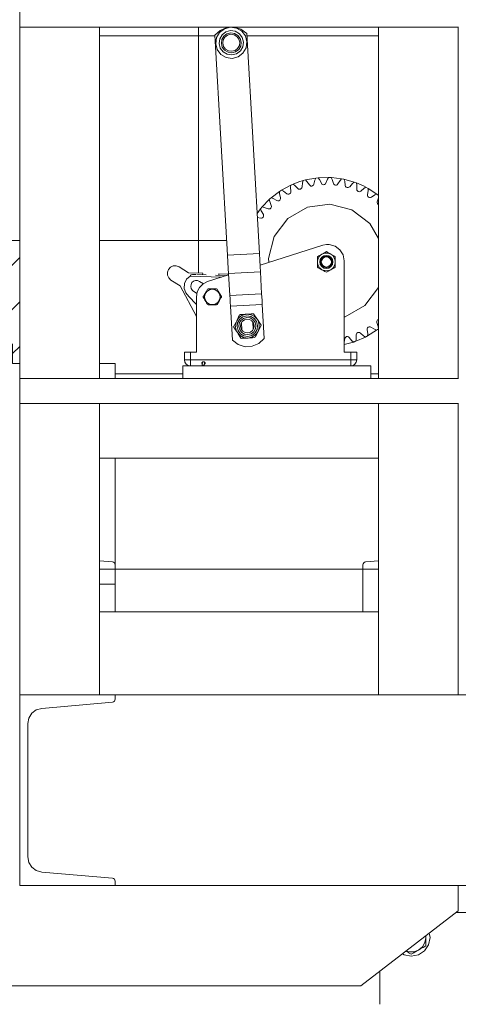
# Model space of a CAD drawing. Header units: millimetres. Extents: x 53056 to 116131, y -669674 to -625124.
# Tile 239 of 256: x 70848 to 71198, y -635462 to -634677. Entities that reach past the tile are written whole.
import ezdxf

# ---------------------------------------------------------------- set-up
doc = ezdxf.new("R2010")
doc.units = ezdxf.units.MM
doc.header["$MEASUREMENT"] = 0
doc.linetypes.add('DGN Style 1', pattern=[536.199087, 0.892178, -535.306909])
doc.linetypes.add('DGN Style 3', pattern=[1249.049455, 892.178182, -356.871273])
for name, color, linetype, lineweight in [('Main Cradle Blocks', 7, 'Continuous', 0), ('Main Cradle Tower', 7, 'Continuous', 0), ('Main Cradle Tower Platform', 7, 'Continuous', 0), ('Side Cradle Blocks', 7, 'Continuous', 0)]:
    doc.layers.add(name, color=color, linetype=linetype, lineweight=lineweight)

# ---------------------------------------------------------------- blocks, each defined once
blk = doc.blocks.new('*U55')
at = {"linetype": 'Continuous', "lineweight": 0}
h = blk.add_hatch(dxfattribs=at)
h.set_pattern_fill('HATCH', color=30, style=0, pattern_type=2)
h.set_pattern_definition([(45, (-13953.095, 12516.422), (-17.719, 17.719), [])])
h.paths.add_polyline_path([(-14089.03, 12396.18), (-14059.17, 12396.18), (-14059.17, 12396.18), (-14059.17, 12469.46), (-13759.17, 12469.46), (-13759.47, 12465.04), (-13757.17, 12465.04), (-13755.23, 12465.04), (-13753.47, 12465.04), (-13751.47, 12463.03), (-13751.47, 12448.1), (-13751.47, 12448.1), (-13745.79, 12448.1), (-13745.79, 12448.1), (-13745.79, 12546.18), (-13745.79, 12546.18), (-14229.17, 12546.18), (-14229.17, 12408.18), (-14229.17, 12408.18), (-14089.03, 12408.18)])
at = {"color": 30, "linetype": 'Continuous', "lineweight": 0, "flags": 128}
blk.add_lwpolyline([(-14089.03, 12396.18), (-14059.17, 12396.18), (-14059.17, 12396.18), (-14059.17, 12469.46), (-13759.17, 12469.46), (-13759.47, 12465.04), (-13757.17, 12465.04), (-13755.23, 12465.04), (-13753.47, 12465.04), (-13751.47, 12463.03), (-13751.47, 12448.1), (-13751.47, 12448.1), (-13745.79, 12448.1), (-13745.79, 12448.1), (-13745.79, 12546.18), (-13745.79, 12546.18), (-14229.17, 12546.18), (-14229.17, 12408.18), (-14229.17, 12408.18), (-14089.03, 12408.18), (-14089.03, 12396.18)], close=True, dxfattribs=at)
at = {"layer": 'Main Cradle Blocks', "color": 7, "linetype": 'Continuous', "lineweight": 0}
for p, q in [((-13349.49, 12010.36), (-13397.99, 12010.36)), ((-13422.17, 11990.13), (-13422.86, 11986.42)), ((-13422.38, 11991.54), (-13422.17, 11990.36)), ((-13424.33, 11982.42), (-13424.47, 11982.34)), ((-13424.47, 11982.34), (-13424.33, 11982.42)), ((-13424.33, 11982.42), (-13422.17, 11983.67)), ((-13422.17, 11985.39), (-13422.17, 11983.67)), ((-13437.76, 11979.67), (-13435.79, 11978.96)), ((-13435.91, 11978.23), (-13436.06, 11978.31)), ((-13433.76, 11976.98), (-13435.91, 11978.23)), ((-13431.62, 11978.22), (-13433.76, 11976.98)), ((-13458.76, 11963.47), (-13458.76, 11937.08))]:
    blk.add_line(p, q, dxfattribs=at)
at = {"layer": 'Main Cradle Blocks', "color": 7, "linetype": 'Continuous', "lineweight": 0, "flags": 128}
for points in [[(-13419.44, 11993.8), (-13418.76, 11990.36), (-13419.9, 11984.62), (-13423.15, 11979.75), (-13428.02, 11976.5), (-13433.76, 11975.36), (-13439.5, 11976.5), (-13440.77, 11977.35)], [(-13422.17, 11985.39), (-13422.17, 11986.15), (-13422.17, 11987.93), (-13422.17, 11990.13), (-13422.17, 11990.36), (-13422.17, 11991.7)], [(-13435.79, 11978.96), (-13431.72, 11978.96), (-13427.96, 11980.33)], [(-13431.62, 11978.22), (-13430.96, 11978.59), (-13429.92, 11979.2), (-13427.96, 11980.33), (-13427.59, 11980.54), (-13427.22, 11980.76)], [(-13422.86, 11986.42), (-13424.9, 11982.89), (-13427.59, 11980.54)], [(-13427.22, 11980.76), (-13427.22, 11980.76), (-13426.49, 11981.18), (-13424.47, 11982.34)], [(-13438.04, 11979.46), (-13436.06, 11978.31), (-13435.91, 11978.23)]]:
    blk.add_lwpolyline(points, dxfattribs=at)
at = {"layer": 'Main Cradle Tower', "color": 7, "linetype": 'Continuous', "lineweight": 0}
for p, q in [((-13745.79, 12716.1), (-13745.79, 12436.1)), ((-13578.1, 12716.1), (-13745.79, 12716.1)), ((-13682.29, 12716.1), (-13682.29, 12436.1)), ((-13396.2, 12716.1), (-13574.51, 12716.1)), ((-13459.76, 12716.1), (-13459.76, 12436.1)), ((-13396.26, 12716.1), (-13396.26, 12436.1)), ((-13590.21, 12709.29), (-13682.29, 12709.29)), ((-13459.76, 12709.29), (-13564.76, 12709.29)), ((-13682.29, 12519.08), (-13682.29, 12519.1)), ((-13682.29, 12448.1), (-13669.73, 12448.1)), ((-13669.73, 12436.1), (-13669.73, 12448.1)), ((-13396.2, 12436.1), (-13745.79, 12436.1)), ((-13615.86, 12439.88), (-13669.73, 12439.88)), ((-13459.76, 12439.88), (-13465.86, 12439.88)), ((-13745.79, 12416.1), (-13745.79, 12183.81)), ((-13396.2, 12416.1), (-13745.79, 12416.1)), ((-13682.29, 12416.1), (-13682.29, 12183.81)), ((-13459.76, 12416.1), (-13459.76, 12183.81)), ((-13396.26, 12416.1), (-13396.26, 12183.81)), ((-13459.76, 12372.6), (-13682.29, 12372.6)), ((-13669.73, 12287.46), (-13669.73, 12372.6)), ((-13671.92, 12289.86), (-13682.29, 12290.76)), ((-13669.89, 12288.33), (-13670.36, 12289.09)), ((-13669.89, 12288.33), (-13669.91, 12288.37)), ((-13669.91, 12288.36), (-13669.89, 12288.33)), ((-13669.89, 12288.33), (-13669.73, 12287.46)), ((-13669.73, 12287.46), (-13669.74, 12287.49)), ((-13669.73, 12287.49), (-13669.73, 12287.46)), ((-13669.73, 12283.99), (-13669.73, 12287.46)), ((-13472.09, 12288.33), (-13472.26, 12287.46)), ((-13472.26, 12287.46), (-13472.26, 12283.99)), ((-13472.09, 12288.33), (-13472.09, 12288.34)), ((-13471.63, 12289.09), (-13471.63, 12289.09)), ((-13471.62, 12289.09), (-13471.63, 12289.09)), ((-13470.92, 12289.62), (-13470.94, 12289.6)), ((-13470.93, 12289.61), (-13470.92, 12289.62)), ((-13470.06, 12289.86), (-13470.92, 12289.62)), ((-13470.92, 12289.62), (-13470.92, 12289.62)), ((-13470.2, 12289.83), (-13470.06, 12289.86)), ((-13470.06, 12289.86), (-13470.12, 12289.84)), ((-13459.76, 12290.76), (-13470.06, 12289.86)), ((-13682.29, 12283.99), (-13669.73, 12283.99)), ((-13669.73, 12271.99), (-13669.73, 12283.99)), ((-13472.26, 12283.99), (-13669.73, 12283.99)), ((-13472.31, 12250.1), (-13472.31, 12283.99)), ((-13472.26, 12283.99), (-13459.76, 12283.99)), ((-13669.73, 12271.99), (-13682.29, 12271.99)), ((-13669.73, 12250.1), (-13669.73, 12271.99)), ((-13682.29, 12250.1), (-13459.76, 12250.1)), ((-13682.29, 12183.81), (-13745.79, 12183.81)), ((-13671.07, 12178.18), (-13671.07, 12178.18)), ((-13671.07, 12178.18), (-13671.07, 12178.18)), ((-13670.36, 12178.71), (-13670.36, 12178.71)), ((-13670.36, 12178.71), (-13670.36, 12178.71)), ((-13669.89, 12179.46), (-13669.9, 12179.46)), ((-13669.89, 12179.46), (-13669.89, 12179.46)), ((-13669.73, 12183.81), (-13459.76, 12183.81)), ((-13459.76, 12183.81), (-13396.26, 12183.81)), ((-13396.26, 12183.81), (-13246.26, 12183.81)), ((-13736.18, 12046.41), (-13736.2, 12046.44)), ((-13728.26, 12042.5), (-13728.24, 12042.49)), ((-13671.07, 12037.33), (-13671.07, 12037.33)), ((-13671.07, 12037.33), (-13671.07, 12037.33)), ((-13670.36, 12036.8), (-13670.37, 12036.8)), ((-13670.36, 12036.8), (-13670.36, 12036.8)), ((-13669.89, 12036.04), (-13669.9, 12036.05)), ((-13669.89, 12036.04), (-13669.89, 12036.04)), ((-13669.73, 12031.69), (-12972.78, 12031.69))]:
    blk.add_line(p, q, dxfattribs=at)
at = {"layer": 'Main Cradle Tower', "color": 7, "linetype": 'Continuous', "lineweight": 0, "flags": 128}
for points in [[(-13745.79, 12736.1), (-13745.79, 12736.1), (-13745.79, 12716.1), (-13745.79, 12716.1)], [(-13745.79, 12436.1), (-13745.79, 12436.1), (-13745.79, 12416.1), (-13745.79, 12416.1)], [(-13671.92, 12289.86), (-13671.07, 12289.62), (-13671.12, 12289.64)], [(-13671.1, 12289.63), (-13671.12, 12289.64), (-13671.19, 12289.65), (-13671.19, 12289.65)], [(-13671.19, 12289.65), (-13671.19, 12289.65), (-13671.19, 12289.65)], [(-13671.07, 12289.62), (-13671.07, 12289.62), (-13670.36, 12289.09)], [(-13670.39, 12289.11), (-13670.4, 12289.12), (-13670.45, 12289.16), (-13670.46, 12289.16)], [(-13670.4, 12289.12), (-13670.36, 12289.09), (-13670.41, 12289.12)], [(-13669.91, 12288.36), (-13669.91, 12288.37), (-13669.95, 12288.42), (-13669.96, 12288.43)], [(-13669.73, 12287.49), (-13669.73, 12287.49), (-13669.74, 12287.56), (-13669.75, 12287.57)], [(-13472.11, 12288.28), (-13472.11, 12288.28), (-13472.14, 12288.14), (-13472.14, 12288.08), (-13472.14, 12288.08)], [(-13472.11, 12288.28), (-13472.09, 12288.33), (-13472.09, 12288.33)], [(-13471.64, 12289.07), (-13471.63, 12289.09), (-13472.09, 12288.33), (-13472.09, 12288.33)], [(-13471.65, 12289.06), (-13471.65, 12289.06), (-13471.73, 12288.95), (-13471.75, 12288.89)], [(-13470.92, 12289.62), (-13471.63, 12289.09), (-13471.65, 12289.06)], [(-13471.04, 12289.54), (-13471.05, 12289.54), (-13471.11, 12289.48)], [(-13470.93, 12289.61), (-13470.93, 12289.61), (-13471.04, 12289.54)], [(-13470.2, 12289.83), (-13470.2, 12289.83), (-13470.3, 12289.79)], [(-13669.73, 12031.69), (-13745.79, 12031.69), (-13745.79, 12183.81), (-13745.79, 12183.81)], [(-13682.29, 12183.81), (-13669.73, 12183.81), (-13669.73, 12180.33), (-13669.89, 12179.46), (-13670.36, 12178.71), (-13671.07, 12178.18), (-13671.92, 12177.94), (-13728.24, 12173.01), (-13732.58, 12171.8), (-13736.18, 12169.1), (-13738.55, 12165.27), (-13739.38, 12160.85), (-13739.38, 12054.66), (-13738.55, 12050.23), (-13736.18, 12046.41), (-13732.58, 12043.71), (-13728.24, 12042.49), (-13671.92, 12037.57), (-13671.07, 12037.33), (-13670.36, 12036.8), (-13669.89, 12036.04), (-13669.73, 12035.17), (-13669.73, 12031.69)], [(-13396.26, 12031.69), (-13396.26, 12011.69), (-13474.02, 11951.69), (-13836.95, 11951.69), (-13853.15, 11967.9), (-13853.15, 11984.1)]]:
    blk.add_lwpolyline(points, dxfattribs=at)
at = {"layer": 'Main Cradle Tower Platform', "color": 7, "linetype": 'DGN Style 3', "lineweight": 0}
blk.add_line((-13603.29, 12716.1), (-13603.29, 12520.06), dxfattribs=at)
at = {"layer": 'Main Cradle Tower Platform', "color": 7, "linetype": 'Continuous', "lineweight": 0}
for p, q in [((-13577.72, 12713.43), (-13581.4, 12712.47)), ((-13577.62, 12711.64), (-13574.55, 12711.21)), ((-13574.93, 12710.13), (-13572.64, 12708.79)), ((-13569.49, 12714.6), (-13564.87, 12711.16)), ((-13554.81, 12535.73), (-13564.87, 12711.16)), ((-13590.23, 12709.71), (-13580.17, 12534.27)), ((-13567.86, 12695.42), (-13571.74, 12692.49)), ((-13523.38, 12592.75), (-13527.89, 12591.01)), ((-13520, 12593.81), (-13523.38, 12592.75)), ((-13520.45, 12592.13), (-13520, 12593.81)), ((-13518.11, 12594.33), (-13520, 12593.81)), ((-13520, 12593.81), (-13518.11, 12594.33)), ((-13509.88, 12595.89), (-13518.11, 12594.33)), ((-13518.11, 12594.33), (-13516.87, 12593.1)), ((-13516.87, 12593.1), (-13514.93, 12590.34)), ((-13511.38, 12591.01), (-13510.58, 12594.29)), ((-13510.58, 12594.29), (-13509.88, 12595.89)), ((-13507.94, 12596.11), (-13509.88, 12595.89)), ((-13509.88, 12595.89), (-13507.94, 12596.11)), ((-13499.57, 12596.4), (-13507.94, 12596.11)), ((-13507.94, 12596.11), (-13506.9, 12594.71)), ((-13506.9, 12594.71), (-13505.4, 12591.68)), ((-13501.79, 12591.81), (-13500.5, 12594.93)), ((-13500.5, 12594.93), (-13499.57, 12596.4)), ((-13497.61, 12596.32), (-13499.57, 12596.4)), ((-13499.57, 12596.4), (-13499.57, 12596.4)), ((-13499.57, 12596.4), (-13497.61, 12596.32)), ((-13497.3, 12596.3), (-13497.61, 12596.32)), ((-13497.61, 12596.32), (-13497.61, 12596.32)), ((-13497.61, 12596.32), (-13496.8, 12594.78)), ((-13489.29, 12595.33), (-13497.3, 12596.3)), ((-13496.8, 12594.78), (-13495.78, 12591.56)), ((-13492.19, 12591.13), (-13490.44, 12594.02)), ((-13490.44, 12594.02), (-13489.29, 12595.33)), ((-13487.37, 12594.95), (-13489.29, 12595.33)), ((-13489.29, 12595.33), (-13489.29, 12595.33)), ((-13489.29, 12595.33), (-13487.37, 12594.95)), ((-13479.3, 12592.71), (-13487.37, 12594.95)), ((-13487.37, 12594.95), (-13487.37, 12594.95)), ((-13487.37, 12594.95), (-13486.81, 12593.3)), ((-13486.81, 12593.3), (-13486.29, 12589.97)), ((-13480.64, 12591.58), (-13479.3, 12592.71)), ((-13477.46, 12592.04), (-13479.3, 12592.71)), ((-13479.3, 12592.71), (-13477.46, 12592.04)), ((-13538.7, 12585.18), (-13545.38, 12580.13)), ((-13537.05, 12586.24), (-13538.7, 12585.18)), ((-13538.7, 12585.18), (-13537.05, 12586.24)), ((-13538.62, 12583.44), (-13538.7, 12585.18)), ((-13529.68, 12590.22), (-13537.05, 12586.24)), ((-13537.05, 12586.24), (-13537.05, 12586.24)), ((-13537.05, 12586.24), (-13535.5, 12585.44)), ((-13535.5, 12585.44), (-13532.82, 12583.4)), ((-13529.87, 12588.48), (-13529.68, 12590.22)), ((-13529.63, 12585.11), (-13529.87, 12588.48)), ((-13529.73, 12584.36), (-13529.63, 12585.11)), ((-13527.89, 12591.01), (-13529.68, 12590.22)), ((-13529.68, 12590.22), (-13527.89, 12591.01)), ((-13529.68, 12590.22), (-13529.68, 12590.22)), ((-13527.89, 12591.01), (-13527.89, 12591.01)), ((-13527.89, 12591.01), (-13526.48, 12589.98)), ((-13526.48, 12589.98), (-13524.14, 12587.55)), ((-13520.94, 12588.04), (-13520.73, 12588.76)), ((-13520.73, 12588.76), (-13520.45, 12592.13)), ((-13511.69, 12590.33), (-13511.38, 12591.01)), ((-13502.2, 12591.18), (-13501.79, 12591.81)), ((-13492.69, 12590.57), (-13492.19, 12591.13)), ((-13483.39, 12588.52), (-13482.81, 12589)), ((-13482.81, 12589), (-13480.64, 12591.58)), ((-13471.84, 12589.61), (-13477.46, 12592.04)), ((-13477.46, 12592.04), (-13477.16, 12590.32)), ((-13477.16, 12590.32), (-13477.15, 12586.94)), ((-13474.51, 12585.07), (-13473.86, 12585.45)), ((-13473.86, 12585.45), (-13471.32, 12587.68)), ((-13469.83, 12588.59), (-13471.84, 12589.61)), ((-13471.32, 12587.68), (-13469.83, 12588.59)), ((-13468.11, 12587.64), (-13469.83, 12588.59)), ((-13469.83, 12588.59), (-13468.11, 12587.64)), ((-13468.07, 12585.9), (-13468.59, 12582.56)), ((-13461.1, 12583.07), (-13468.11, 12587.64)), ((-13468.11, 12587.64), (-13468.07, 12585.9)), ((-13552.68, 12572.81), (-13546.85, 12578.83)), ((-13546.85, 12578.83), (-13546.12, 12579.48)), ((-13546.5, 12577.12), (-13546.85, 12578.83)), ((-13545.26, 12573.98), (-13546.5, 12577.12)), ((-13546.12, 12579.48), (-13545.38, 12580.13)), ((-13545.38, 12580.13), (-13543.72, 12579.57)), ((-13543.72, 12579.57), (-13540.76, 12577.96)), ((-13537.88, 12580.14), (-13538.62, 12583.44)), ((-13537.85, 12579.39), (-13537.88, 12580.14)), ((-13466.26, 12580.31), (-13465.56, 12580.59)), ((-13465.56, 12580.59), (-13462.71, 12582.4)), ((-13462.71, 12582.4), (-13461.1, 12583.07)), ((-13459.76, 12582.04), (-13461.1, 12583.07)), ((-13461.1, 12583.07), (-13459.76, 12582.04)), ((-13459.77, 12580.14), (-13460.79, 12576.92)), ((-13459.76, 12580.27), (-13459.77, 12580.14)), ((-13556.63, 12567.49), (-13553.93, 12571.31)), ((-13553.93, 12571.31), (-13552.68, 12572.81)), ((-13553.32, 12569.67), (-13553.93, 12571.31)), ((-13551.62, 12566.75), (-13553.32, 12569.67)), ((-13552.68, 12572.81), (-13550.95, 12572.52)), ((-13550.95, 12572.52), (-13547.78, 12571.38)), ((-13545.12, 12573.24), (-13545.26, 12573.98)), ((-13532.04, 12563.58), (-13516.46, 12572.67)), ((-13556.45, 12564.33), (-13553.71, 12563.8)), ((-13551.37, 12566.04), (-13551.62, 12566.75)), ((-13504.15, 12542.32), (-13554.28, 12526.48)), ((-13501.33, 12542.88), (-13504.15, 12542.32)), ((-13499.1, 12542.88), (-13501.33, 12542.88)), ((-13494.48, 12541.59), (-13499.1, 12542.88)), ((-13580.17, 12534.27), (-13554.81, 12535.73)), ((-13508.55, 12532.22), (-13508.55, 12533.08)), ((-13508.55, 12528.96), (-13508.07, 12531.38)), ((-13505.74, 12530.48), (-13505.96, 12529.28)), ((-13505.74, 12534.7), (-13504.97, 12535.15)), ((-13505.74, 12534.7), (-13504.97, 12535.15)), ((-13505.66, 12530.64), (-13505.22, 12531.58)), ((-13504.79, 12532.12), (-13505.5, 12530.99)), ((-13505.33, 12531.65), (-13504.05, 12532.92)), ((-13505.33, 12531.66), (-13505.33, 12531.65)), ((-13505.22, 12531.58), (-13505.33, 12531.65)), ((-13504.79, 12532.12), (-13505.22, 12531.58)), ((-13505.22, 12531.58), (-13505.22, 12531.57)), ((-13504.67, 12532.3), (-13504.79, 12532.12)), ((-13502.15, 12536.78), (-13501.4, 12537.21)), ((-13501.4, 12537.21), (-13500.12, 12536.47)), ((-13501.4, 12536.1), (-13500.17, 12535.86)), ((-13500.12, 12536.47), (-13498.6, 12535.59)), ((-13498.6, 12535.59), (-13498.59, 12535.59)), ((-13498.59, 12535.59), (-13497.83, 12535.15)), ((-13498.13, 12532.3), (-13498.02, 12532.12)), ((-13498.02, 12532.12), (-13497.59, 12531.58)), ((-13498.02, 12532.12), (-13497.31, 12530.99)), ((-13497.83, 12535.15), (-13496.35, 12534.01)), ((-13497.83, 12535.15), (-13495.56, 12533.83)), ((-13497.48, 12531.65), (-13497.59, 12531.58)), ((-13497.59, 12531.58), (-13497.14, 12530.64)), ((-13497.59, 12531.57), (-13497.59, 12531.58)), ((-13497.48, 12531.65), (-13496.83, 12530.3)), ((-13497.07, 12530.48), (-13496.84, 12529.28)), ((-13495.56, 12533.83), (-13495.01, 12533.52)), ((-13495.01, 12533.52), (-13494.26, 12533.08)), ((-13494.26, 12529.85), (-13494.26, 12528.96)), ((-13494.26, 12529.85), (-13494.26, 12528.96)), ((-13487.21, 12457.15), (-13487.21, 12529.92)), ((-13611.38, 12520.37), (-13618.75, 12525)), ((-13579.57, 12523.81), (-13579.33, 12519.69)), ((-13553.98, 12521.15), (-13554.21, 12525.26)), ((-13508.55, 12528.07), (-13508.55, 12528.96)), ((-13507.8, 12524.4), (-13508.55, 12524.84)), ((-13504.97, 12522.77), (-13506.45, 12523.91)), ((-13505.1, 12525.27), (-13506.23, 12526.96)), ((-13505.72, 12527.3), (-13506.03, 12528.77)), ((-13506.02, 12528.86), (-13505.69, 12527.25)), ((-13503.94, 12524.93), (-13505.07, 12525.92)), ((-13505, 12525.86), (-13505.07, 12525.92)), ((-13505.01, 12526.08), (-13504.74, 12525.76)), ((-13504.21, 12522.33), (-13504.97, 12522.77)), ((-13504.74, 12525.76), (-13504.96, 12526)), ((-13504.74, 12525.76), (-13504.6, 12525.59)), ((-13504.6, 12525.59), (-13504.26, 12525.21)), ((-13501.4, 12524.93), (-13499.86, 12525.24)), ((-13498.48, 12525.29), (-13499.03, 12524.83)), ((-13498.87, 12524.93), (-13499.03, 12524.83)), ((-13498.87, 12524.93), (-13498.86, 12524.93)), ((-13497.83, 12522.77), (-13498.67, 12522.36)), ((-13498.21, 12525.59), (-13498.54, 12525.21)), ((-13498.21, 12525.59), (-13498.06, 12525.76)), ((-13498.06, 12525.76), (-13497.8, 12526.08)), ((-13497.84, 12526), (-13498.06, 12525.76)), ((-13497.06, 12523.22), (-13497.83, 12522.77)), ((-13497.06, 12523.22), (-13497.83, 12522.77)), ((-13496.79, 12528.86), (-13497.11, 12527.25)), ((-13496.78, 12528.77), (-13497.08, 12527.3)), ((-13494.26, 12528.96), (-13494.74, 12526.54)), ((-13494.26, 12525.7), (-13494.26, 12524.84)), ((-13628.03, 12518.41), (-13627.05, 12516.22)), ((-13627.05, 12516.22), (-13625.3, 12514.57)), ((-13625.3, 12514.57), (-13617.94, 12509.94)), ((-13599.96, 12519.94), (-13611.38, 12520.37)), ((-13609.84, 12517.76), (-13584.86, 12516.82)), ((-13609.26, 12518.65), (-13609.11, 12518.82)), ((-13609.11, 12518.82), (-13608.1, 12518.88)), ((-13604.5, 12519.09), (-13597.27, 12518.82)), ((-13600, 12518.92), (-13599.96, 12519.94)), ((-13579.27, 12518.59), (-13596.12, 12513.27)), ((-13589.83, 12518.54), (-13582.6, 12518.27)), ((-13587.06, 12519.45), (-13587.1, 12518.43)), ((-13579.65, 12519.17), (-13587.06, 12519.45)), ((-13579.3, 12519.1), (-13579.65, 12519.17)), ((-13579.33, 12519.69), (-13553.98, 12521.15)), ((-13579.33, 12519.69), (-13578.33, 12502.17)), ((-13552.97, 12503.62), (-13553.98, 12521.15)), ((-13500.65, 12521.14), (-13501.4, 12520.71)), ((-13500.65, 12521.14), (-13501.4, 12520.71)), ((-13617.94, 12509.94), (-13604.99, 12485.44)), ((-13608.48, 12512.48), (-13607.22, 12513.58)), ((-13602.42, 12513.52), (-13599.38, 12511.64)), ((-13596.93, 12505.76), (-13596.09, 12507.22)), ((-13596.09, 12507.22), (-13595.7, 12507.44)), ((-13596.09, 12507.22), (-13595.7, 12507.44)), ((-13595.7, 12507.44), (-13595.13, 12507.44)), ((-13594.94, 12507.44), (-13592.76, 12507.44)), ((-13588.89, 12507.44), (-13588.5, 12507.22)), ((-13588.89, 12507.44), (-13588.5, 12507.22)), ((-13588.22, 12506.73), (-13587.66, 12505.77)), ((-13610.94, 12501.36), (-13613.47, 12504.26)), ((-13604.37, 12505.1), (-13604.99, 12501.16)), ((-13604.99, 12501.16), (-13604.99, 12457.15)), ((-13599.5, 12501.09), (-13599.5, 12501.32)), ((-13599.5, 12501.3), (-13599.5, 12501.32)), ((-13599.5, 12500.87), (-13599.5, 12501.09)), ((-13598.37, 12498.91), (-13599.5, 12500.87)), ((-13597.22, 12505.26), (-13596.93, 12505.76)), ((-13587.66, 12505.77), (-13586.38, 12503.54)), ((-13586.14, 12501.09), (-13586.6, 12498.73)), ((-13586.38, 12503.54), (-13585.09, 12501.32)), ((-13586.22, 12503.28), (-13585.09, 12501.32)), ((-13585.09, 12501.32), (-13585.09, 12501.09)), ((-13585.09, 12501.09), (-13585.09, 12500.87)), ((-13585.09, 12500.89), (-13585.09, 12500.87)), ((-13578.33, 12502.17), (-13552.97, 12503.62)), ((-13552.48, 12495.12), (-13552.67, 12498.3)), ((-13596.09, 12494.97), (-13596.38, 12495.46)), ((-13595.7, 12494.74), (-13596.09, 12494.97)), ((-13595.7, 12494.74), (-13596.09, 12494.97)), ((-13594.96, 12494.74), (-13595.7, 12494.74)), ((-13588.5, 12494.97), (-13588.89, 12494.74)), ((-13588.5, 12494.97), (-13588.89, 12494.74)), ((-13587.66, 12496.42), (-13588.5, 12494.97)), ((-13578.03, 12496.85), (-13577.84, 12493.66)), ((-13577.84, 12493.66), (-13552.48, 12495.12)), ((-13576.29, 12466.54), (-13577.84, 12493.66)), ((-13552.48, 12495.12), (-13550.93, 12468)), ((-13571.29, 12485.26), (-13572.86, 12482.13)), ((-13572.86, 12482.13), (-13571.46, 12484.19)), ((-13566.08, 12487.29), (-13564.9, 12487.36)), ((-13561.41, 12487.56), (-13564.9, 12487.36)), ((-13564.9, 12487.36), (-13561.64, 12486.9)), ((-13559.41, 12487.67), (-13558.33, 12486.03)), ((-13556.39, 12483.08), (-13554.47, 12480.15)), ((-13556.39, 12483.08), (-13555.78, 12481.99)), ((-13575.34, 12477.22), (-13574.45, 12478.98)), ((-13574.45, 12478.98), (-13573.39, 12481.08)), ((-13574.24, 12475.55), (-13572.32, 12472.62)), ((-13572.1, 12480.55), (-13572.54, 12477.38)), ((-13569.76, 12477.68), (-13569.78, 12477.54)), ((-13569.78, 12477.54), (-13569.75, 12477.41)), ((-13568.68, 12474.73), (-13569.01, 12480.45)), ((-13559.7, 12475.25), (-13560.03, 12480.97)), ((-13559.73, 12480.57), (-13559.45, 12475.68)), ((-13558.93, 12478.16), (-13559.46, 12480.21)), ((-13557.55, 12478.24), (-13558.22, 12480.82)), ((-13555.31, 12474.62), (-13555.85, 12473.57)), ((-13554.26, 12476.72), (-13553.37, 12478.48)), ((-13468.92, 12475.89), (-13468.95, 12475.13)), ((-13468.95, 12475.13), (-13468.47, 12471.79)), ((-13463.08, 12475.26), (-13465.91, 12477.09)), ((-13461.47, 12474.58), (-13463.08, 12475.26)), ((-13461.47, 12474.58), (-13459.91, 12475.76)), ((-13459.91, 12475.76), (-13461.47, 12474.58)), ((-13461.2, 12481.47), (-13461.12, 12480.72)), ((-13461.12, 12480.72), (-13460.12, 12477.49)), ((-13460.12, 12477.49), (-13459.91, 12475.76)), ((-13459.91, 12475.76), (-13459.76, 12475.89)), ((-13459.91, 12475.76), (-13459.91, 12475.76)), ((-13572.32, 12472.62), (-13572.93, 12473.71)), ((-13571.67, 12471.63), (-13572.32, 12472.62)), ((-13569.3, 12468.03), (-13570.38, 12469.67)), ((-13567.3, 12468.14), (-13563.81, 12468.34)), ((-13563.81, 12468.34), (-13567.07, 12468.8)), ((-13563.81, 12468.34), (-13560.63, 12469.17)), ((-13562.63, 12468.41), (-13563.81, 12468.34)), ((-13560.63, 12469.17), (-13560.21, 12469.27)), ((-13558.32, 12468.66), (-13560.28, 12468.54)), ((-13557.8, 12469.69), (-13558.32, 12468.66)), ((-13557.42, 12470.44), (-13557.8, 12469.69)), ((-13486.71, 12467.85), (-13487.21, 12464.73)), ((-13486.45, 12468.56), (-13486.71, 12467.85)), ((-13481.07, 12466.2), (-13483.22, 12468.8)), ((-13477.89, 12465.72), (-13470.24, 12469.12)), ((-13477.58, 12467.44), (-13477.89, 12465.72)), ((-13477.55, 12470.81), (-13477.58, 12467.44)), ((-13477.4, 12471.55), (-13477.55, 12470.81)), ((-13471.73, 12470.04), (-13474.25, 12472.28)), ((-13470.24, 12469.12), (-13471.73, 12470.04)), ((-13470.35, 12469.19), (-13470.24, 12469.12)), ((-13468.52, 12470.05), (-13470.24, 12469.12)), ((-13470.24, 12469.12), (-13469.37, 12469.58)), ((-13470.24, 12469.12), (-13469.79, 12469.36)), ((-13470.24, 12469.12), (-13470.24, 12469.12)), ((-13469.41, 12469.56), (-13469.37, 12469.58)), ((-13469.37, 12469.58), (-13468.52, 12470.05)), ((-13469.37, 12469.58), (-13469.34, 12469.6)), ((-13468.86, 12469.86), (-13468.52, 12470.05)), ((-13468.47, 12471.79), (-13468.52, 12470.05)), ((-13468.52, 12470.05), (-13468.52, 12470.05)), ((-13468.52, 12470.05), (-13468.52, 12470.05)), ((-13468.51, 12470.05), (-13461.47, 12474.58)), ((-13571.67, 12463.09), (-13576.29, 12466.54)), ((-13487.21, 12463.04), (-13479.74, 12465.06)), ((-13479.74, 12465.06), (-13481.07, 12466.2)), ((-13480.49, 12465.7), (-13479.74, 12465.06)), ((-13477.89, 12465.72), (-13479.74, 12465.06)), ((-13479.74, 12465.06), (-13479.51, 12465.14)), ((-13479.74, 12465.06), (-13479.74, 12465.06)), ((-13478.85, 12465.37), (-13478.66, 12465.44)), ((-13478.66, 12465.44), (-13477.89, 12465.72)), ((-13478.59, 12465.47), (-13477.89, 12465.72)), ((-13477.89, 12465.72), (-13477.89, 12465.72)), ((-13477.89, 12465.72), (-13477.89, 12465.72)), ((-13614.52, 12457.15), (-13614.52, 12450.86)), ((-13614.16, 12457.15), (-13614.52, 12457.15)), ((-13604.99, 12457.15), (-13609.76, 12457.15)), ((-13609.76, 12457.15), (-13609.76, 12450.86)), ((-13481.97, 12457.15), (-13487.21, 12457.15)), ((-13481.97, 12450.86), (-13481.97, 12457.15)), ((-13477.21, 12457.15), (-13477.57, 12457.15)), ((-13477.21, 12450.86), (-13477.21, 12457.15)), ((-13614.52, 12450.86), (-13614.16, 12450.86)), ((-13611.58, 12446.46), (-13609.76, 12446.1)), ((-13609.76, 12450.86), (-13481.97, 12450.86)), ((-13609.76, 12450.86), (-13609.76, 12449.04)), ((-13600.25, 12449.04), (-13600.24, 12449.06)), ((-13600.09, 12449.15), (-13600.13, 12449.15)), ((-13600.09, 12449.18), (-13600.09, 12448.85)), ((-13598.42, 12449.15), (-13598.47, 12449.15)), ((-13481.97, 12446.46), (-13481.97, 12446.1)), ((-13477.57, 12450.86), (-13477.21, 12450.86)), ((-13477.57, 12449.04), (-13477.21, 12450.86))]:
    blk.add_line(p, q, dxfattribs=at)
at = {"layer": 'Main Cradle Tower Platform', "color": 7, "linetype": 'Continuous', "lineweight": 0, "flags": 128}
for points in [[(-13590.23, 12709.71), (-13586.03, 12713.65), (-13580.75, 12715.92), (-13578.26, 12716.06)], [(-13571.74, 12692.49), (-13576.45, 12691.27), (-13581.27, 12691.94), (-13585.46, 12694.41), (-13588.39, 12698.29), (-13589.61, 12703), (-13588.94, 12707.82), (-13586.47, 12712.01), (-13582.59, 12714.94), (-13577.88, 12716.16), (-13573.06, 12715.48), (-13568.87, 12713.02), (-13565.94, 12709.14), (-13564.72, 12704.43), (-13565.39, 12699.61), (-13567.86, 12695.42)], [(-13581.4, 12712.47), (-13584.43, 12710.19), (-13586.35, 12706.92), (-13586.88, 12703.16), (-13585.93, 12699.48), (-13583.64, 12696.45), (-13580.37, 12694.53), (-13576.61, 12694), (-13572.93, 12694.95), (-13569.9, 12697.24), (-13567.98, 12700.51), (-13567.45, 12704.27), (-13568.41, 12707.94), (-13570.69, 12710.98), (-13573.96, 12712.9), (-13577.72, 12713.43)], [(-13574.55, 12711.21), (-13571.88, 12709.64), (-13570.02, 12707.17), (-13569.24, 12704.17), (-13569.67, 12701.1), (-13571.24, 12698.43), (-13573.71, 12696.57), (-13576.71, 12695.79), (-13579.78, 12696.22), (-13582.45, 12697.79), (-13584.31, 12700.26), (-13585.09, 12703.26), (-13584.66, 12706.33), (-13583.09, 12709), (-13580.62, 12710.86), (-13577.62, 12711.64)], [(-13572.64, 12708.79), (-13571.05, 12706.67), (-13570.38, 12704.1), (-13570.75, 12701.48), (-13572.09, 12699.19), (-13574.21, 12697.6), (-13576.78, 12696.93), (-13579.4, 12697.3), (-13581.69, 12698.64), (-13583.28, 12700.76), (-13583.95, 12703.32), (-13583.58, 12705.95), (-13582.24, 12708.24), (-13580.12, 12709.83), (-13577.55, 12710.5), (-13574.93, 12710.13)], [(-13577.49, 12716.1), (-13575, 12716.25), (-13569.49, 12714.6)], [(-13524.14, 12587.55), (-13523.52, 12587.12), (-13522.79, 12586.95), (-13522.05, 12587.06), (-13521.4, 12587.44), (-13520.94, 12588.04)], [(-13514.93, 12590.34), (-13514.39, 12589.82), (-13513.69, 12589.53), (-13512.93, 12589.53), (-13512.23, 12589.81), (-13511.69, 12590.33)], [(-13505.4, 12591.68), (-13504.94, 12591.08), (-13504.3, 12590.7), (-13503.55, 12590.58), (-13502.82, 12590.75), (-13502.2, 12591.18)], [(-13495.78, 12591.56), (-13495.42, 12590.9), (-13494.84, 12590.42), (-13494.12, 12590.19), (-13493.37, 12590.24), (-13492.69, 12590.57)], [(-13486.29, 12589.97), (-13486.03, 12589.26), (-13485.53, 12588.69), (-13484.86, 12588.36), (-13484.11, 12588.3), (-13483.39, 12588.52)], [(-13477.15, 12586.94), (-13477.01, 12586.2), (-13476.6, 12585.57), (-13475.99, 12585.14), (-13475.26, 12584.96), (-13474.51, 12585.07)], [(-13540.76, 12577.96), (-13540.04, 12577.74), (-13539.29, 12577.79), (-13538.61, 12578.12), (-13538.11, 12578.68), (-13537.85, 12579.39)], [(-13532.82, 12583.4), (-13532.14, 12583.06), (-13531.39, 12583), (-13530.67, 12583.23), (-13530.09, 12583.71), (-13529.73, 12584.36)], [(-13468.59, 12582.56), (-13468.56, 12581.81), (-13468.25, 12581.12), (-13467.71, 12580.6), (-13467.01, 12580.31), (-13466.26, 12580.31)], [(-13460.79, 12576.92), (-13460.88, 12576.18), (-13460.68, 12575.45), (-13460.22, 12574.85), (-13459.76, 12574.57)], [(-13547.78, 12571.38), (-13547.03, 12571.27), (-13546.3, 12571.44), (-13545.68, 12571.87), (-13545.27, 12572.5), (-13545.12, 12573.24)], [(-13516.46, 12572.67), (-13498.59, 12575.1), (-13481.15, 12570.51), (-13466.79, 12559.6), (-13459.76, 12547.55)], [(-13553.71, 12563.8), (-13552.96, 12563.8), (-13552.26, 12564.09), (-13551.71, 12564.61), (-13551.4, 12565.29), (-13551.37, 12566.04)], [(-13547.13, 12528.74), (-13547.55, 12531.77), (-13542.96, 12549.22), (-13532.04, 12563.58)], [(-13487.21, 12529.92), (-13488.1, 12534.64), (-13490.64, 12538.71), (-13494.48, 12541.59)], [(-13580.17, 12534.27), (-13579.86, 12528.81), (-13579.57, 12523.81)], [(-13554.21, 12525.26), (-13554.5, 12530.27), (-13554.81, 12535.73)], [(-13508.55, 12533.08), (-13507.27, 12533.82), (-13505.74, 12534.7)], [(-13508.55, 12528.96), (-13508.55, 12531.58), (-13508.55, 12532.22)], [(-13508.07, 12531.38), (-13508, 12531.69), (-13506.79, 12533.51), (-13506.45, 12534.01), (-13504.97, 12535.15), (-13504.14, 12535.56), (-13502.63, 12535.86), (-13501.4, 12536.1)], [(-13506.23, 12526.96), (-13506.63, 12528.96), (-13506.23, 12530.96), (-13505.1, 12532.66), (-13503.4, 12533.79), (-13501.4, 12534.19), (-13499.4, 12533.79), (-13497.71, 12532.66), (-13496.58, 12530.96), (-13496.18, 12528.96), (-13496.58, 12526.96), (-13497.71, 12525.27), (-13499.4, 12524.13), (-13501.4, 12523.73), (-13503.4, 12524.13), (-13505.1, 12525.27)], [(-13505.07, 12525.92), (-13505.85, 12527.25), (-13506.16, 12528.77), (-13505.97, 12530.3), (-13505.33, 12531.65)], [(-13505.66, 12530.64), (-13505.84, 12530.26), (-13506.01, 12528.93), (-13506.03, 12528.77), (-13506.03, 12528.77)], [(-13499.86, 12525.24), (-13498.55, 12526.11), (-13497.68, 12527.42), (-13497.37, 12528.96), (-13497.68, 12530.5), (-13498.55, 12531.81), (-13499.86, 12532.68), (-13501.4, 12532.99), (-13502.94, 12532.68), (-13504.25, 12531.81), (-13505.13, 12530.5), (-13505.43, 12528.96), (-13505.13, 12527.42), (-13504.25, 12526.11), (-13502.94, 12525.24), (-13501.4, 12524.93)], [(-13504.97, 12535.15), (-13502.7, 12536.46), (-13502.15, 12536.78)], [(-13504.05, 12532.92), (-13502.33, 12533.63), (-13500.47, 12533.63), (-13498.76, 12532.92), (-13497.48, 12531.65), (-13497.48, 12531.66)], [(-13501.4, 12537.21), (-13500.12, 12536.47), (-13500.12, 12536.47)], [(-13500.17, 12535.86), (-13498.67, 12535.56), (-13497.83, 12535.15)], [(-13500.12, 12536.47), (-13498.6, 12535.59), (-13497.83, 12535.15), (-13495.56, 12533.83), (-13495.01, 12533.52)], [(-13496.83, 12530.3), (-13496.64, 12528.77), (-13496.96, 12527.25), (-13497.74, 12525.92)], [(-13497.14, 12530.64), (-13496.96, 12530.26), (-13496.8, 12528.93), (-13496.78, 12528.77), (-13496.78, 12528.77)], [(-13496.35, 12534.01), (-13496.02, 12533.51), (-13494.8, 12531.69), (-13494.74, 12531.38), (-13494.26, 12528.96)], [(-13494.26, 12533.08), (-13494.26, 12531.61), (-13494.26, 12529.85)], [(-13618.75, 12525), (-13620.99, 12525.85), (-13623.39, 12525.79), (-13625.59, 12524.8), (-13627.24, 12523.06), (-13628.1, 12520.81), (-13628.03, 12518.41)], [(-13506.45, 12523.91), (-13506.79, 12524.41), (-13508, 12526.23), (-13508.07, 12526.54), (-13508.55, 12528.96)], [(-13508.55, 12524.84), (-13508.55, 12526.31), (-13508.55, 12528.07)], [(-13504.97, 12522.77), (-13507.25, 12524.09), (-13507.8, 12524.4)], [(-13505.72, 12527.3), (-13505.72, 12527.3), (-13505.67, 12527.21), (-13504.96, 12526), (-13504.96, 12526)], [(-13498.67, 12522.36), (-13500.17, 12522.06), (-13501.4, 12521.82), (-13502.63, 12522.06), (-13504.14, 12522.36), (-13504.97, 12522.77)], [(-13503.77, 12524.83), (-13503.77, 12524.83), (-13504.33, 12525.29)], [(-13501.4, 12520.71), (-13502.68, 12521.45), (-13504.21, 12522.33)], [(-13499.03, 12524.83), (-13500.58, 12524.27), (-13502.23, 12524.27), (-13503.77, 12524.83), (-13503.94, 12524.93), (-13503.94, 12524.93)], [(-13497.83, 12522.77), (-13500.1, 12521.46), (-13500.65, 12521.14)], [(-13497.8, 12525.86), (-13497.74, 12525.92), (-13498.87, 12524.93), (-13498.87, 12524.93)], [(-13497.08, 12527.3), (-13497.08, 12527.3), (-13497.14, 12527.21), (-13497.84, 12526), (-13497.84, 12526.01)], [(-13494.74, 12526.54), (-13494.8, 12526.23), (-13496.02, 12524.41), (-13496.35, 12523.91), (-13497.83, 12522.77)], [(-13494.26, 12524.84), (-13495.54, 12524.1), (-13497.06, 12523.22)], [(-13494.26, 12528.96), (-13494.26, 12526.34), (-13494.26, 12525.7)], [(-13494.26, 12526.34), (-13494.26, 12526.34), (-13494.26, 12525.7)], [(-13613.47, 12504.26), (-13614.7, 12507.92), (-13614.44, 12511.76), (-13612.73, 12515.22), (-13609.84, 12517.76), (-13609.66, 12518.07), (-13609.65, 12518.09), (-13609.6, 12518.16), (-13609.48, 12518.35), (-13609.46, 12518.38), (-13609.28, 12518.62), (-13609.26, 12518.65)], [(-13608.1, 12518.88), (-13607.96, 12518.88), (-13606.81, 12518.95), (-13606.07, 12519), (-13605.65, 12519.02), (-13605.44, 12519.03)], [(-13607.22, 12513.58), (-13605.65, 12514.15), (-13603.98, 12514.13), (-13602.42, 12513.52)], [(-13581.67, 12518.14), (-13581.46, 12518.11), (-13581.04, 12518.05), (-13580.98, 12518.05)], [(-13604.57, 12503.84), (-13608.18, 12506.34), (-13609.11, 12507.73), (-13609.49, 12509.35), (-13609.27, 12511.01), (-13608.48, 12512.48)], [(-13596.12, 12513.27), (-13599.7, 12511.48), (-13602.54, 12508.66), (-13604.37, 12505.1)], [(-13586.6, 12498.73), (-13587.94, 12496.74), (-13589.94, 12495.4), (-13592.29, 12494.93), (-13594.65, 12495.4), (-13596.65, 12496.74), (-13597.99, 12498.73), (-13598.45, 12501.09), (-13597.99, 12503.45), (-13596.65, 12505.45), (-13594.65, 12506.78), (-13592.29, 12507.25), (-13589.94, 12506.78), (-13587.94, 12505.45), (-13586.6, 12503.45), (-13586.14, 12501.09)], [(-13595.13, 12507.44), (-13595.13, 12507.44), (-13594.94, 12507.44)], [(-13592.76, 12507.44), (-13592.29, 12507.44), (-13591.15, 12507.44), (-13589.63, 12507.44), (-13588.89, 12507.44)], [(-13588.5, 12507.22), (-13588.22, 12506.73), (-13587.66, 12505.77), (-13587.03, 12504.67), (-13586.38, 12503.54), (-13586.22, 12503.28)], [(-13459.76, 12509.06), (-13459.85, 12508.7), (-13470.76, 12494.34), (-13486.34, 12485.25), (-13487.21, 12485.13)], [(-13604.99, 12494.84), (-13605.17, 12495.22), (-13610.94, 12501.36)], [(-13599.5, 12501.32), (-13599.21, 12501.81), (-13598.22, 12503.54), (-13598.03, 12503.86), (-13597.22, 12505.26), (-13597.22, 12505.26)], [(-13596.09, 12494.97), (-13596.38, 12495.46), (-13596.93, 12496.42), (-13597.56, 12497.51), (-13598.21, 12498.64), (-13598.37, 12498.91)], [(-13585.09, 12500.87), (-13585.38, 12500.37), (-13586.37, 12498.65), (-13586.56, 12498.32), (-13587.37, 12496.93), (-13587.66, 12496.42)], [(-13578.33, 12502.17), (-13578.19, 12499.77), (-13578.03, 12496.85)], [(-13552.67, 12498.3), (-13552.83, 12501.22), (-13552.97, 12503.62)], [(-13588.89, 12494.74), (-13589.46, 12494.74), (-13589.65, 12494.74), (-13591.83, 12494.74), (-13592.29, 12494.74), (-13593.44, 12494.74), (-13594.96, 12494.74)], [(-13572.54, 12477.38), (-13571.74, 12474.28), (-13569.81, 12471.73), (-13567.05, 12470.11), (-13563.89, 12469.66), (-13560.79, 12470.46), (-13558.23, 12472.39), (-13556.61, 12475.15), (-13556.17, 12478.32), (-13556.97, 12481.42), (-13558.9, 12483.97), (-13561.65, 12485.6), (-13564.82, 12486.04), (-13567.92, 12485.24), (-13570.48, 12483.31), (-13572.1, 12480.55)], [(-13571.46, 12484.19), (-13570.82, 12484.67), (-13568.5, 12486.43), (-13568.08, 12486.54), (-13564.9, 12487.36)], [(-13571.29, 12485.26), (-13570.91, 12486.01), (-13570.39, 12487.05), (-13568.43, 12487.16), (-13566.08, 12487.29)], [(-13558.22, 12480.82), (-13559.82, 12482.94), (-13562.11, 12484.29), (-13564.75, 12484.66), (-13567.32, 12483.99), (-13569.44, 12482.39), (-13570.79, 12480.1), (-13571.16, 12477.46), (-13570.49, 12474.88), (-13568.89, 12472.76), (-13566.6, 12471.41), (-13563.96, 12471.04), (-13561.39, 12471.71), (-13559.27, 12473.31), (-13557.92, 12475.61), (-13557.55, 12478.24)], [(-13559.46, 12480.21), (-13560.74, 12481.91), (-13562.57, 12482.98), (-13564.67, 12483.28), (-13566.72, 12482.74), (-13568.41, 12481.47), (-13569.49, 12479.64), (-13569.78, 12477.54), (-13569.25, 12475.49), (-13567.97, 12473.79), (-13566.14, 12472.72), (-13564.04, 12472.42), (-13561.99, 12472.96), (-13560.3, 12474.23), (-13559.22, 12476.06), (-13558.93, 12478.16)], [(-13561.64, 12486.9), (-13561.22, 12486.84), (-13558.71, 12485.37), (-13558.02, 12484.96), (-13556.39, 12483.08)], [(-13559.41, 12487.67), (-13560.56, 12487.61), (-13561.41, 12487.56)], [(-13558.33, 12486.03), (-13557.04, 12484.07), (-13556.39, 12483.08)], [(-13459.76, 12483.19), (-13459.89, 12483.17), (-13460.54, 12482.79), (-13461, 12482.19), (-13461.2, 12481.47)], [(-13575.34, 12477.22), (-13574.7, 12476.25), (-13574.24, 12475.55)], [(-13572.93, 12473.71), (-13573.44, 12475.69), (-13573.86, 12477.31), (-13573.63, 12478.96), (-13573.35, 12480.99), (-13572.86, 12482.13)], [(-13573.39, 12481.08), (-13573.39, 12481.08), (-13572.86, 12482.13)], [(-13555.78, 12481.99), (-13555.26, 12480.01), (-13554.85, 12478.4), (-13555.08, 12476.74), (-13555.36, 12474.72), (-13555.85, 12473.57), (-13557.25, 12471.51), (-13557.88, 12471.03), (-13560.21, 12469.27)], [(-13557.8, 12469.69), (-13557.42, 12470.44), (-13555.85, 12473.57), (-13555.31, 12474.62), (-13554.26, 12476.72)], [(-13554.47, 12480.15), (-13554.01, 12479.44), (-13553.37, 12478.48)], [(-13465.91, 12477.09), (-13466.61, 12477.37), (-13467.37, 12477.37), (-13468.06, 12477.09), (-13468.61, 12476.57), (-13468.92, 12475.89)], [(-13570.38, 12469.67), (-13571.67, 12471.63), (-13572.32, 12472.62)], [(-13567.07, 12468.8), (-13567.49, 12468.86), (-13570, 12470.33), (-13570.69, 12470.74), (-13572.32, 12472.62)], [(-13550.93, 12468), (-13555.12, 12464.04), (-13560.41, 12461.76), (-13566.16, 12461.43), (-13571.67, 12463.09)], [(-13569.3, 12468.03), (-13568.15, 12468.09), (-13567.3, 12468.14)], [(-13563.81, 12468.34), (-13567.3, 12468.14), (-13567.3, 12468.14)], [(-13560.28, 12468.54), (-13562.63, 12468.41), (-13563.81, 12468.34)], [(-13483.22, 12468.8), (-13483.8, 12469.28), (-13484.52, 12469.51), (-13485.27, 12469.45), (-13485.94, 12469.12), (-13486.45, 12468.56)], [(-13474.25, 12472.28), (-13474.9, 12472.66), (-13475.64, 12472.78), (-13476.37, 12472.61), (-13476.99, 12472.18), (-13477.4, 12471.55)], [(-13479.74, 12465.06), (-13479.74, 12465.06), (-13479.58, 12465.12), (-13479.43, 12465.17), (-13479.23, 12465.24), (-13479.04, 12465.3), (-13478.85, 12465.37)], [(-13479.51, 12465.14), (-13479.45, 12465.16), (-13479.39, 12465.18), (-13479.28, 12465.22), (-13479.05, 12465.3), (-13478.81, 12465.38), (-13478.77, 12465.4)], [(-13609.76, 12457.15), (-13611.58, 12457.15), (-13613.12, 12457.15), (-13614.16, 12457.15)], [(-13477.57, 12457.15), (-13478.6, 12457.15), (-13480.15, 12457.15), (-13481.97, 12457.15)], [(-13615.86, 12436.1), (-13615.86, 12446.1), (-13465.86, 12446.1), (-13465.86, 12436.1)], [(-13614.52, 12450.86), (-13614.16, 12449.04), (-13613.12, 12447.5), (-13611.58, 12446.46)], [(-13614.16, 12450.86), (-13613.12, 12450.86), (-13611.58, 12450.86), (-13609.76, 12450.86)], [(-13609.76, 12449.04), (-13609.76, 12447.5), (-13609.76, 12446.46), (-13609.76, 12446.1)], [(-13600.09, 12448.95), (-13600.09, 12448.95), (-13600.11, 12448.65), (-13600.18, 12448.17), (-13600.29, 12447.6), (-13600.41, 12447.01), (-13600.62, 12446.1)], [(-13600.55, 12448.37), (-13600.55, 12448.36), (-13600.52, 12448.56), (-13600.46, 12448.73), (-13600.45, 12448.74), (-13600.36, 12448.91), (-13600.25, 12449.04)], [(-13600.28, 12447.66), (-13600.32, 12447.7), (-13600.44, 12447.87), (-13600.45, 12447.9), (-13600.5, 12448.01), (-13600.54, 12448.21), (-13600.55, 12448.31), (-13600.55, 12448.36)], [(-13600.41, 12447.01), (-13600.34, 12446.92), (-13600.17, 12446.81), (-13599.9, 12446.71), (-13599.59, 12446.63), (-13599.28, 12446.58), (-13599.03, 12446.57), (-13598.86, 12446.6), (-13598.8, 12446.67)], [(-13600.24, 12449.06), (-13600.17, 12449.11), (-13600.07, 12449.2), (-13599.91, 12449.31), (-13599.76, 12449.37), (-13599.7, 12449.4), (-13599.51, 12449.45), (-13599.28, 12449.47), (-13599.14, 12449.46), (-13598.92, 12449.42), (-13598.79, 12449.37), (-13598.74, 12449.35), (-13598.54, 12449.24), (-13598.39, 12449.13), (-13598.38, 12449.12), (-13598.31, 12449.04), (-13598.24, 12448.97), (-13598.14, 12448.81), (-13598.11, 12448.74), (-13598.06, 12448.62), (-13598.02, 12448.43), (-13598.01, 12448.31), (-13598.01, 12448.23), (-13598.01, 12448.25)], [(-13600.09, 12448.95), (-13599.96, 12449.23), (-13599.83, 12449.34)], [(-13598.93, 12446.1), (-13598.8, 12446.67), (-13598.67, 12447.27), (-13598.57, 12447.84), (-13598.5, 12448.31), (-13598.47, 12448.62), (-13598.47, 12448.92), (-13598.47, 12449.18)], [(-13598.73, 12449.35), (-13598.58, 12449.2), (-13598.47, 12448.92)], [(-13598.01, 12448.23), (-13598.05, 12448.05), (-13598.11, 12447.9), (-13598.12, 12447.87), (-13598.21, 12447.73), (-13598.36, 12447.58), (-13598.38, 12447.57), (-13598.48, 12447.5), (-13598.48, 12447.5), (-13598.65, 12447.41)], [(-13481.97, 12446.46), (-13481.97, 12447.5), (-13481.97, 12449.04), (-13481.97, 12450.86), (-13481.97, 12450.86)], [(-13481.97, 12450.86), (-13480.15, 12450.86), (-13478.6, 12450.86), (-13477.57, 12450.86)], [(-13481.97, 12446.1), (-13480.15, 12446.46), (-13478.6, 12447.5), (-13477.57, 12449.04)]]:
    blk.add_lwpolyline(points, dxfattribs=at)
at = {"layer": 'Side Cradle Blocks', "color": 7, "linetype": 'Continuous', "lineweight": 0}
blk.add_line((-13580.85, 12546.18), (-13682.29, 12546.18), dxfattribs=at)

msp = doc.modelspace()

# ---------------------------------------------------------------- block references
at = {"color": 7, "linetype": 'DGN Style 1', "lineweight": 0}
msp.add_blockref('*U55', (84593.95, -647399.35), dxfattribs=at)

doc.saveas('drawing.dxf')
